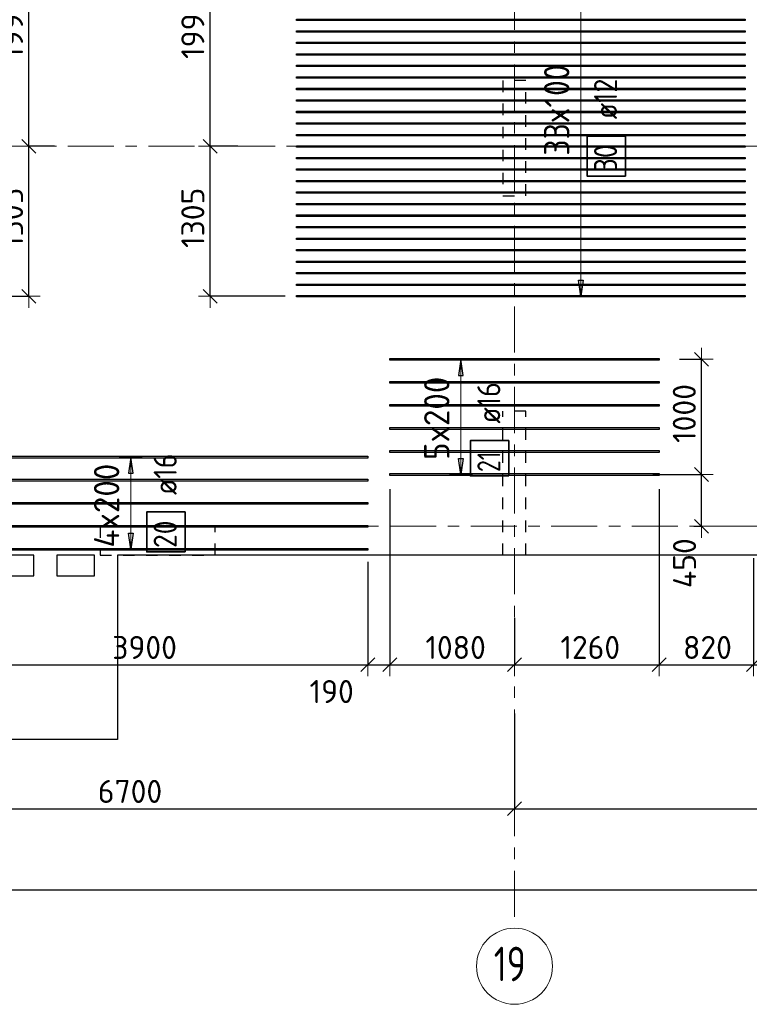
# Model space of a CAD drawing. Header units: metres. Extents: x -38 to 97, y -15 to 21.
# Tile 38 of 256: x 44 to 50, y -4 to 4. Entities that reach past the tile are written whole.
import ezdxf

# ---------------------------------------------------------------- set-up
doc = ezdxf.new("R2010")
doc.units = ezdxf.units.M
doc.header["$PDMODE"] = 65
for name, pattern in [('______11', [0.5, 0.4, -0.05, 0, -0.05]), ('______2', [0.0405, 0.03, -0.0105]), ('______5', [1.1, 0.8, -0.1, 0.1, -0.1])]:
    doc.linetypes.add(name, pattern=pattern)
for name, color, linetype, lineweight in [('XR$2$Осевая линия (1)', 7, '______5', 13), ('XR$2$Размерная линия (1)', 7, 'Continuous', 13), ('XR$6$Перекрытие (1)', 7, 'Continuous', 35), ('XR$6$Размерная линия (1)', 7, 'Continuous', 13)]:
    doc.layers.add(name, color=color, linetype=linetype, lineweight=lineweight)
doc.layers.add('XR$6$Арм.стержн.Доп. Арм верхн.зоны Х', color=7, linetype='Continuous', lineweight=35, true_color=0x8c8cff)
doc.layers.add('XR$7$Стена_ бетон несущ.', color=7, linetype='Continuous', lineweight=70, true_color=0xb4b496)
doc.styles.add('ISOCPEUR', font='txt')
doc.dimstyles.new('DIMSTYLE_3', dxfattribs={"dimtxt": 0.2, "dimasz": 0.2, "dimexe": 0, "dimexo": 0, "dimgap": 0.1, "dimtad": 2, "dimdec": 0, "dimlfac": 1000, "dimrnd": 5, "dimzin": 12, "dimdsep": 46, "dimtxsty": 'ISOCPEUR', "dimblk1": 'ALL_ML_STRICH', "dimblk2": 'ALL_ML_STRICH', "dimsah": 1, "dimcen": 0, "dimclrd": 7, "dimclre": 256, "dimclrt": 7, "dimadec": 0, "dimazin": 0, "dimtfac": 1, "dimtdec": 0, "dimtix": 1, "dimtmove": 2, "dimatfit": 3, "dimfxl": 0, "dimtzin": 0, "dimlwd": 0, "dimlwe": -3, "dimarcsym": 0})
doc.dimstyles.new('DIMSTYLE_36', dxfattribs={"dimtxt": 0.2, "dimasz": 0.2, "dimexe": 0, "dimexo": 0, "dimgap": 0.1, "dimtad": 2, "dimdec": 0, "dimlfac": 1000, "dimrnd": 5, "dimzin": 12, "dimdsep": 46, "dimtxsty": 'ISOCPEUR', "dimblk1": 'ALL_ML_STRICH', "dimblk2": 'ALL_ML_STRICH', "dimsah": 1, "dimcen": 0, "dimclrd": 7, "dimclre": 256, "dimclrt": 7, "dimadec": 0, "dimazin": 0, "dimtfac": 1, "dimtdec": 0, "dimtix": 1, "dimtmove": 2, "dimatfit": 3, "dimfxl": 0, "dimtvp": 1.2, "dimtzin": 0, "dimlwd": 0, "dimlwe": -3, "dimarcsym": 0})
doc.dimstyles.new('DIMSTYLE_37', dxfattribs={"dimtxt": 0.2, "dimasz": 0.2, "dimexe": 0, "dimexo": 0, "dimgap": 0.1, "dimtad": 0, "dimdec": 0, "dimlfac": 1000, "dimrnd": 5, "dimzin": 12, "dimdsep": 46, "dimtxsty": 'ISOCPEUR', "dimblk1": 'ALL_ML_STRICH', "dimblk2": 'ALL_ML_STRICH', "dimsah": 1, "dimcen": 0, "dimclrd": 7, "dimclre": 256, "dimclrt": 7, "dimadec": 0, "dimazin": 0, "dimtfac": 1, "dimtdec": 0, "dimtix": 1, "dimtmove": 2, "dimatfit": 3, "dimfxl": 0, "dimtvp": 1.2, "dimtzin": 0, "dimlwd": 0, "dimlwe": -3, "dimarcsym": 0})

# ---------------------------------------------------------------- blocks, each defined once
blk = doc.blocks.new('ALL_ML_STRICH')
at = {"color": 0, "linetype": 'ByBlock', "lineweight": -2}
for p, q in [((0, -0.5), (0, 0.5)), ((-1, 0), (0.5, 0)), ((-0.3, -0.3), (0.3, 0.3))]:
    blk.add_line(p, q, dxfattribs=at)
blk = doc.blocks.new('*D12')
at = {"layer": 'DEFPOINTS', "color": 7, "linetype": 'Continuous', "lineweight": 13, "transparency": 33554687}
for p in [(0.5, -3.1033), (0.5, -3.1563), (61.6, -3.1401)]:
    blk.add_point(p, dxfattribs=at)
at = {"layer": 'XR$2$Размерная линия (1)', "color": 9, "linetype": 'Continuous', "lineweight": -2, "true_color": 0xc7c7c7, "transparency": 33554687}
for p, q in [((0.5, -3.1233), (0.5, -3.1563)), ((61.6, -3.1563), (61.6, -3.1563))]:
    blk.add_line(p, q, dxfattribs=at)
at = {"layer": 'XR$2$Размерная линия (1)', "color": 7, "linetype": 'Continuous', "lineweight": -2, "transparency": 33554687}
blk.add_line((0.5, -3.1563), (61.6, -3.1563), dxfattribs=at)
at = {"layer": 'XR$2$Размерная линия (1)', "color": 7, "linetype": 'Continuous', "lineweight": 13, "transparency": 33554687, "xscale": 0.2, "yscale": 0.2, "zscale": 0.2, "rotation": 180}
blk.add_blockref('ALL_ML_STRICH', (0.5, -3.1563), dxfattribs=at)
at = {"layer": 'XR$2$Размерная линия (1)', "color": 7, "linetype": 'Continuous', "lineweight": 13, "transparency": 33554687, "xscale": 0.2, "yscale": 0.2, "zscale": 0.2}
blk.add_blockref('ALL_ML_STRICH', (61.6, -3.1563), dxfattribs=at)
at = {"layer": 'XR$2$Размерная линия (1)', "color": 7, "linetype": 'Continuous', "lineweight": 13, "transparency": 33554687, "insert": (31.1, -3.0063), "char_height": 0.2, "width": 1, "attachment_point": 5, "style": 'ISOCPEUR'}
blk.add_mtext('\\A1;{61100}', dxfattribs=at)
blk = doc.blocks.new('*D23')
at = {"layer": 'DEFPOINTS', "color": 7, "linetype": 'Continuous', "lineweight": 13, "transparency": 33554687}
for p in [(41.45, -1.5748), (48.15, -1.6059), (41.45, -2.452)]:
    blk.add_point(p, dxfattribs=at)
at = {"layer": 'XR$2$Размерная линия (1)', "color": 9, "linetype": 'Continuous', "lineweight": -2, "true_color": 0xc7c7c7, "transparency": 33554687}
for p, q in [((41.45, -1.5948), (41.45, -2.452)), ((48.15, -1.6259), (48.15, -2.452))]:
    blk.add_line(p, q, dxfattribs=at)
at = {"layer": 'XR$2$Размерная линия (1)', "color": 7, "linetype": 'Continuous', "lineweight": -2, "transparency": 33554687}
blk.add_line((41.45, -2.452), (48.15, -2.452), dxfattribs=at)
at = {"layer": 'XR$2$Размерная линия (1)', "color": 7, "linetype": 'Continuous', "lineweight": 13, "transparency": 33554687, "xscale": 0.2, "yscale": 0.2, "zscale": 0.2, "rotation": 180}
blk.add_blockref('ALL_ML_STRICH', (41.45, -2.452), dxfattribs=at)
at = {"layer": 'XR$2$Размерная линия (1)', "color": 7, "linetype": 'Continuous', "lineweight": 13, "transparency": 33554687, "xscale": 0.2, "yscale": 0.2, "zscale": 0.2}
blk.add_blockref('ALL_ML_STRICH', (48.15, -2.452), dxfattribs=at)
at = {"layer": 'XR$2$Размерная линия (1)', "color": 7, "linetype": 'Continuous', "lineweight": 13, "transparency": 33554687, "insert": (44.81, -2.302), "char_height": 0.2, "width": 0.8, "attachment_point": 5, "style": 'ISOCPEUR'}
blk.add_mtext('\\A1;{6700}', dxfattribs=at)
blk = doc.blocks.new('*D24')
at = {"layer": 'DEFPOINTS', "color": 7, "linetype": 'Continuous', "lineweight": 13, "transparency": 33554687}
for p in [(54.95, -1.4027), (48.15, -1.6059), (48.15, -2.452)]:
    blk.add_point(p, dxfattribs=at)
at = {"layer": 'XR$2$Размерная линия (1)', "color": 9, "linetype": 'Continuous', "lineweight": -2, "true_color": 0xc7c7c7, "transparency": 33554687}
for p, q in [((54.95, -1.4227), (54.95, -2.452)), ((48.15, -1.6259), (48.15, -2.452))]:
    blk.add_line(p, q, dxfattribs=at)
at = {"layer": 'XR$2$Размерная линия (1)', "color": 7, "linetype": 'Continuous', "lineweight": -2, "transparency": 33554687}
blk.add_line((48.15, -2.452), (54.95, -2.452), dxfattribs=at)
at = {"layer": 'XR$2$Размерная линия (1)', "color": 7, "linetype": 'Continuous', "lineweight": 13, "transparency": 33554687, "xscale": 0.2, "yscale": 0.2, "zscale": 0.2, "rotation": 180}
blk.add_blockref('ALL_ML_STRICH', (48.15, -2.452), dxfattribs=at)
at = {"layer": 'XR$2$Размерная линия (1)', "color": 7, "linetype": 'Continuous', "lineweight": 13, "transparency": 33554687, "xscale": 0.2, "yscale": 0.2, "zscale": 0.2}
blk.add_blockref('ALL_ML_STRICH', (54.95, -2.452), dxfattribs=at)
at = {"layer": 'XR$2$Размерная линия (1)', "color": 7, "linetype": 'Continuous', "lineweight": 13, "transparency": 33554687, "insert": (51.56, -2.302), "char_height": 0.2, "width": 0.8, "attachment_point": 5, "style": 'ISOCPEUR'}
blk.add_mtext('\\A1;{6800}', dxfattribs=at)
blk = doc.blocks.new('*D1143')
at = {"layer": 'DEFPOINTS', "color": 7, "linetype": 'Continuous', "lineweight": 13, "transparency": 33554687}
for p in [(49.3328, 0.4499), (49.6872, 0), (49.7756, 0)]:
    blk.add_point(p, dxfattribs=at)
at = {"layer": 'XR$6$Размерная линия (1)', "color": 9, "linetype": 'Continuous', "lineweight": -2, "true_color": 0xc7c7c7, "transparency": 33554687}
for p, q in [((49.3528, 0.4499), (49.7756, 0.4499)), ((49.7072, 0), (49.7756, 0))]:
    blk.add_line(p, q, dxfattribs=at)
at = {"layer": 'XR$6$Размерная линия (1)', "color": 7, "linetype": 'Continuous', "lineweight": -2, "transparency": 33554687}
blk.add_line((49.7756, 0), (49.7756, 0.4499), dxfattribs=at)
at = {"layer": 'XR$6$Размерная линия (1)', "color": 7, "linetype": 'Continuous', "lineweight": 13, "transparency": 33554687, "xscale": 0.2, "yscale": 0.2, "zscale": 0.2}
for p, rotation in [((49.7756, 0.4499), 90), ((49.7756, 0), 270)]:
    blk.add_blockref('ALL_ML_STRICH', p, dxfattribs=dict(at, rotation=rotation))
at = {"layer": 'XR$6$Размерная линия (1)', "color": 7, "linetype": 'Continuous', "lineweight": 13, "transparency": 33554687, "insert": (49.6278, -0.3199), "char_height": 0.2, "width": 0.6, "attachment_point": 5, "rotation": 90, "style": 'ISOCPEUR'}
blk.add_mtext('\\A1;{450}', dxfattribs=at)
blk = doc.blocks.new('*D1144')
at = {"layer": 'DEFPOINTS', "color": 7, "linetype": 'Continuous', "lineweight": 13, "transparency": 33554687}
for p in [(49.5654, 1.4499), (49.3328, 0.4499), (49.7756, 0.4499)]:
    blk.add_point(p, dxfattribs=at)
at = {"layer": 'XR$6$Размерная линия (1)', "color": 9, "linetype": 'Continuous', "lineweight": -2, "true_color": 0xc7c7c7, "transparency": 33554687}
for p, q in [((49.5854, 1.4499), (49.7756, 1.4499)), ((49.3528, 0.4499), (49.7756, 0.4499))]:
    blk.add_line(p, q, dxfattribs=at)
at = {"layer": 'XR$6$Размерная линия (1)', "color": 7, "linetype": 'Continuous', "lineweight": -2, "transparency": 33554687}
blk.add_line((49.7756, 0.4499), (49.7756, 1.4499), dxfattribs=at)
at = {"layer": 'XR$6$Размерная линия (1)', "color": 7, "linetype": 'Continuous', "lineweight": 13, "transparency": 33554687, "xscale": 0.2, "yscale": 0.2, "zscale": 0.2}
for p, rotation in [((49.7756, 1.4499), 90), ((49.7756, 0.4499), 270)]:
    blk.add_blockref('ALL_ML_STRICH', p, dxfattribs=dict(at, rotation=rotation))
at = {"layer": 'XR$6$Размерная линия (1)', "color": 7, "linetype": 'Continuous', "lineweight": 13, "transparency": 33554687, "insert": (49.6256, 0.9799), "char_height": 0.2, "width": 0.8, "attachment_point": 5, "rotation": 90, "style": 'ISOCPEUR'}
blk.add_mtext('\\A1;{1000}', dxfattribs=at)
blk = doc.blocks.new('*D1277')
at = {"layer": 'DEFPOINTS', "color": 7, "linetype": 'Continuous', "lineweight": 13, "transparency": 33554687}
for p in [(42.9763, -0.2088), (46.8763, -0.2088), (42.9763, -1.2018)]:
    blk.add_point(p, dxfattribs=at)
at = {"layer": 'XR$6$Размерная линия (1)', "color": 9, "linetype": 'Continuous', "lineweight": -2, "true_color": 0xc7c7c7, "transparency": 33554687}
for p, q in [((42.9763, -0.3088), (42.9763, -1.2018)), ((46.8763, -0.3088), (46.8763, -1.2018))]:
    blk.add_line(p, q, dxfattribs=at)
at = {"layer": 'XR$6$Размерная линия (1)', "color": 7, "linetype": 'Continuous', "lineweight": -2, "transparency": 33554687}
blk.add_line((42.9763, -1.2018), (46.8763, -1.2018), dxfattribs=at)
at = {"layer": 'XR$6$Размерная линия (1)', "color": 7, "linetype": 'Continuous', "lineweight": 13, "transparency": 33554687, "xscale": 0.2, "yscale": 0.2, "zscale": 0.2, "rotation": 180}
blk.add_blockref('ALL_ML_STRICH', (42.9763, -1.2018), dxfattribs=at)
at = {"layer": 'XR$6$Размерная линия (1)', "color": 7, "linetype": 'Continuous', "lineweight": 13, "transparency": 33554687, "xscale": 0.2, "yscale": 0.2, "zscale": 0.2}
blk.add_blockref('ALL_ML_STRICH', (46.8763, -1.2018), dxfattribs=at)
at = {"layer": 'XR$6$Размерная линия (1)', "color": 7, "linetype": 'Continuous', "lineweight": 13, "transparency": 33554687, "insert": (44.9363, -1.0518), "char_height": 0.2, "width": 0.8, "attachment_point": 5, "style": 'ISOCPEUR'}
blk.add_mtext('\\A1;{3900}', dxfattribs=at)
blk = doc.blocks.new('*D1278')
at = {"layer": 'DEFPOINTS', "color": 7, "linetype": 'Continuous', "lineweight": 13, "transparency": 33554687}
for p in [(47.0676, 0.4229), (46.8763, -0.2088), (46.8763, -1.2018)]:
    blk.add_point(p, dxfattribs=at)
at = {"layer": 'XR$6$Размерная линия (1)', "color": 9, "linetype": 'Continuous', "lineweight": -2, "true_color": 0xc7c7c7, "transparency": 33554687}
for p, q in [((47.0676, 0.3229), (47.0676, -1.2018)), ((46.8763, -0.3088), (46.8763, -1.2018))]:
    blk.add_line(p, q, dxfattribs=at)
at = {"layer": 'XR$6$Размерная линия (1)', "color": 7, "linetype": 'Continuous', "lineweight": -2, "transparency": 33554687}
blk.add_line((46.8763, -1.2018), (47.0676, -1.2018), dxfattribs=at)
at = {"layer": 'XR$6$Размерная линия (1)', "color": 7, "linetype": 'Continuous', "lineweight": 13, "transparency": 33554687, "xscale": 0.2, "yscale": 0.2, "zscale": 0.2, "rotation": 180}
blk.add_blockref('ALL_ML_STRICH', (46.8763, -1.2018), dxfattribs=at)
at = {"layer": 'XR$6$Размерная линия (1)', "color": 7, "linetype": 'Continuous', "lineweight": 13, "transparency": 33554687, "xscale": 0.2, "yscale": 0.2, "zscale": 0.2}
blk.add_blockref('ALL_ML_STRICH', (47.0676, -1.2018), dxfattribs=at)
at = {"layer": 'XR$6$Размерная линия (1)', "color": 7, "linetype": 'Continuous', "lineweight": 13, "transparency": 33554687, "insert": (46.5619, -1.4348), "char_height": 0.2, "width": 0.6, "attachment_point": 5, "style": 'ISOCPEUR'}
blk.add_mtext('\\A1;{190}', dxfattribs=at)
blk = doc.blocks.new('*D1279')
at = {"layer": 'DEFPOINTS', "color": 7, "linetype": 'Continuous', "lineweight": 13, "transparency": 33554687}
for p in [(47.0676, 0.4229), (48.15, -0.6944), (47.0676, -1.2018)]:
    blk.add_point(p, dxfattribs=at)
at = {"layer": 'XR$6$Размерная линия (1)', "color": 9, "linetype": 'Continuous', "lineweight": -2, "true_color": 0xc7c7c7, "transparency": 33554687}
for p, q in [((47.0676, 0.3229), (47.0676, -1.2018)), ((48.15, -0.7944), (48.15, -1.2018))]:
    blk.add_line(p, q, dxfattribs=at)
at = {"layer": 'XR$6$Размерная линия (1)', "color": 7, "linetype": 'Continuous', "lineweight": -2, "transparency": 33554687}
blk.add_line((47.0676, -1.2018), (48.15, -1.2018), dxfattribs=at)
at = {"layer": 'XR$6$Размерная линия (1)', "color": 7, "linetype": 'Continuous', "lineweight": 13, "transparency": 33554687, "xscale": 0.2, "yscale": 0.2, "zscale": 0.2, "rotation": 180}
blk.add_blockref('ALL_ML_STRICH', (47.0676, -1.2018), dxfattribs=at)
at = {"layer": 'XR$6$Размерная линия (1)', "color": 7, "linetype": 'Continuous', "lineweight": 13, "transparency": 33554687, "xscale": 0.2, "yscale": 0.2, "zscale": 0.2}
blk.add_blockref('ALL_ML_STRICH', (48.15, -1.2018), dxfattribs=at)
at = {"layer": 'XR$6$Размерная линия (1)', "color": 7, "linetype": 'Continuous', "lineweight": 13, "transparency": 33554687, "insert": (47.6388, -1.0518), "char_height": 0.2, "width": 0.8, "attachment_point": 5, "style": 'ISOCPEUR'}
blk.add_mtext('\\A1;{1080}', dxfattribs=at)
blk = doc.blocks.new('*D1280')
at = {"layer": 'DEFPOINTS', "color": 7, "linetype": 'Continuous', "lineweight": 13, "transparency": 33554687}
for p in [(49.4076, 0.4229), (48.15, -0.6944), (48.15, -1.2018)]:
    blk.add_point(p, dxfattribs=at)
at = {"layer": 'XR$6$Размерная линия (1)', "color": 9, "linetype": 'Continuous', "lineweight": -2, "true_color": 0xc7c7c7, "transparency": 33554687}
for p, q in [((49.4076, 0.3229), (49.4076, -1.2018)), ((48.15, -0.7944), (48.15, -1.2018))]:
    blk.add_line(p, q, dxfattribs=at)
at = {"layer": 'XR$6$Размерная линия (1)', "color": 7, "linetype": 'Continuous', "lineweight": -2, "transparency": 33554687}
blk.add_line((48.15, -1.2018), (49.4076, -1.2018), dxfattribs=at)
at = {"layer": 'XR$6$Размерная линия (1)', "color": 7, "linetype": 'Continuous', "lineweight": 13, "transparency": 33554687, "xscale": 0.2, "yscale": 0.2, "zscale": 0.2, "rotation": 180}
blk.add_blockref('ALL_ML_STRICH', (48.15, -1.2018), dxfattribs=at)
at = {"layer": 'XR$6$Размерная линия (1)', "color": 7, "linetype": 'Continuous', "lineweight": 13, "transparency": 33554687, "xscale": 0.2, "yscale": 0.2, "zscale": 0.2}
blk.add_blockref('ALL_ML_STRICH', (49.4076, -1.2018), dxfattribs=at)
at = {"layer": 'XR$6$Размерная линия (1)', "color": 7, "linetype": 'Continuous', "lineweight": 13, "transparency": 33554687, "insert": (48.8088, -1.0518), "char_height": 0.2, "width": 0.8, "attachment_point": 5, "style": 'ISOCPEUR'}
blk.add_mtext('\\A1;{1260}', dxfattribs=at)
blk = doc.blocks.new('*D1281')
at = {"layer": 'DEFPOINTS', "color": 7, "linetype": 'Continuous', "lineweight": 13, "transparency": 33554687}
for p in [(49.4076, 0.4229), (50.2263, -0.1776), (49.4076, -1.2018)]:
    blk.add_point(p, dxfattribs=at)
at = {"layer": 'XR$6$Размерная линия (1)', "color": 9, "linetype": 'Continuous', "lineweight": -2, "true_color": 0xc7c7c7, "transparency": 33554687}
for p, q in [((49.4076, 0.3229), (49.4076, -1.2018)), ((50.2263, -0.2776), (50.2263, -1.2018))]:
    blk.add_line(p, q, dxfattribs=at)
at = {"layer": 'XR$6$Размерная линия (1)', "color": 7, "linetype": 'Continuous', "lineweight": -2, "transparency": 33554687}
blk.add_line((49.4076, -1.2018), (50.2263, -1.2018), dxfattribs=at)
at = {"layer": 'XR$6$Размерная линия (1)', "color": 7, "linetype": 'Continuous', "lineweight": 13, "transparency": 33554687, "xscale": 0.2, "yscale": 0.2, "zscale": 0.2, "rotation": 180}
blk.add_blockref('ALL_ML_STRICH', (49.4076, -1.2018), dxfattribs=at)
at = {"layer": 'XR$6$Размерная линия (1)', "color": 7, "linetype": 'Continuous', "lineweight": 13, "transparency": 33554687, "xscale": 0.2, "yscale": 0.2, "zscale": 0.2}
blk.add_blockref('ALL_ML_STRICH', (50.2263, -1.2018), dxfattribs=at)
at = {"layer": 'XR$6$Размерная линия (1)', "color": 7, "linetype": 'Continuous', "lineweight": 13, "transparency": 33554687, "insert": (49.8269, -1.0518), "char_height": 0.2, "width": 0.6, "attachment_point": 5, "style": 'ISOCPEUR'}
blk.add_mtext('\\A1;{820}', dxfattribs=at)
blk = doc.blocks.new('*D1282')
at = {"layer": 'DEFPOINTS', "color": 7, "linetype": 'Continuous', "lineweight": 13, "transparency": 33554687}
for p in [(50.2263, -0.1776), (53.1763, -0.1776), (50.2263, -1.2018)]:
    blk.add_point(p, dxfattribs=at)
at = {"layer": 'XR$6$Размерная линия (1)', "color": 9, "linetype": 'Continuous', "lineweight": -2, "true_color": 0xc7c7c7, "transparency": 33554687}
for p, q in [((50.2263, -0.2776), (50.2263, -1.2018)), ((53.1763, -0.2776), (53.1763, -1.2018))]:
    blk.add_line(p, q, dxfattribs=at)
at = {"layer": 'XR$6$Размерная линия (1)', "color": 7, "linetype": 'Continuous', "lineweight": -2, "transparency": 33554687}
blk.add_line((50.2263, -1.2018), (53.1763, -1.2018), dxfattribs=at)
at = {"layer": 'XR$6$Размерная линия (1)', "color": 7, "linetype": 'Continuous', "lineweight": 13, "transparency": 33554687, "xscale": 0.2, "yscale": 0.2, "zscale": 0.2, "rotation": 180}
blk.add_blockref('ALL_ML_STRICH', (50.2263, -1.2018), dxfattribs=at)
at = {"layer": 'XR$6$Размерная линия (1)', "color": 7, "linetype": 'Continuous', "lineweight": 13, "transparency": 33554687, "xscale": 0.2, "yscale": 0.2, "zscale": 0.2}
blk.add_blockref('ALL_ML_STRICH', (53.1763, -1.2018), dxfattribs=at)
at = {"layer": 'XR$6$Размерная линия (1)', "color": 7, "linetype": 'Continuous', "lineweight": 13, "transparency": 33554687, "insert": (51.7113, -1.0518), "char_height": 0.2, "width": 0.8, "attachment_point": 5, "style": 'ISOCPEUR'}
blk.add_mtext('\\A1;{2950}', dxfattribs=at)
blk = doc.blocks.new('*D1307')
at = {"layer": 'DEFPOINTS', "color": 7, "linetype": 'Continuous', "lineweight": 13, "transparency": 33554687}
for p in [(44.175, 3.3), (43.4046, 1.9972), (43.9306, 1.9972)]:
    blk.add_point(p, dxfattribs=at)
at = {"layer": 'XR$6$Размерная линия (1)', "color": 9, "linetype": 'Continuous', "lineweight": -2, "true_color": 0xc7c7c7, "transparency": 33554687}
for p, q in [((44.155, 3.3), (43.9306, 3.3)), ((43.4246, 1.9972), (43.9306, 1.9972))]:
    blk.add_line(p, q, dxfattribs=at)
at = {"layer": 'XR$6$Размерная линия (1)', "color": 7, "linetype": 'Continuous', "lineweight": -2, "transparency": 33554687}
blk.add_line((43.9306, 1.9972), (43.9306, 3.3), dxfattribs=at)
at = {"layer": 'XR$6$Размерная линия (1)', "color": 7, "linetype": 'Continuous', "lineweight": 13, "transparency": 33554687, "xscale": 0.2, "yscale": 0.2, "zscale": 0.2}
for p, rotation in [((43.9306, 3.3), 90), ((43.9306, 1.9972), 270)]:
    blk.add_blockref('ALL_ML_STRICH', p, dxfattribs=dict(at, rotation=rotation))
at = {"layer": 'XR$6$Размерная линия (1)', "color": 7, "linetype": 'Continuous', "lineweight": 13, "transparency": 33554687, "insert": (43.7806, 2.6786), "char_height": 0.2, "width": 0.8, "attachment_point": 5, "rotation": 90, "style": 'ISOCPEUR'}
blk.add_mtext('\\A1;{1305}', dxfattribs=at)
blk = doc.blocks.new('*D1308')
at = {"layer": 'DEFPOINTS', "color": 7, "linetype": 'Continuous', "lineweight": 13, "transparency": 33554687}
for p in [(43.432, 5.2972), (43.9306, 3.3), (44.175, 3.3)]:
    blk.add_point(p, dxfattribs=at)
at = {"layer": 'XR$6$Размерная линия (1)', "color": 9, "linetype": 'Continuous', "lineweight": -2, "true_color": 0xc7c7c7, "transparency": 33554687}
for p, q in [((43.452, 5.2972), (43.9306, 5.2972)), ((44.155, 3.3), (43.9306, 3.3))]:
    blk.add_line(p, q, dxfattribs=at)
at = {"layer": 'XR$6$Размерная линия (1)', "color": 7, "linetype": 'Continuous', "lineweight": -2, "transparency": 33554687}
blk.add_line((43.9306, 3.3), (43.9306, 5.2972), dxfattribs=at)
at = {"layer": 'XR$6$Размерная линия (1)', "color": 7, "linetype": 'Continuous', "lineweight": 13, "transparency": 33554687, "xscale": 0.2, "yscale": 0.2, "zscale": 0.2}
for p, rotation in [((43.9306, 5.2972), 90), ((43.9306, 3.3), 270)]:
    blk.add_blockref('ALL_ML_STRICH', p, dxfattribs=dict(at, rotation=rotation))
at = {"layer": 'XR$6$Размерная линия (1)', "color": 7, "linetype": 'Continuous', "lineweight": 13, "transparency": 33554687, "insert": (43.7806, 4.3286), "char_height": 0.2, "width": 0.8, "attachment_point": 5, "rotation": 90, "style": 'ISOCPEUR'}
blk.add_mtext('\\A1;{1995}', dxfattribs=at)
blk = doc.blocks.new('*D1331')
at = {"layer": 'DEFPOINTS', "color": 7, "linetype": 'Continuous', "lineweight": 13, "transparency": 33554687}
for p in [(45.7661, 3.3), (45.5056, 1.9972), (46.1783, 1.9972)]:
    blk.add_point(p, dxfattribs=at)
at = {"layer": 'XR$6$Размерная линия (1)', "color": 9, "linetype": 'Continuous', "lineweight": -2, "true_color": 0xc7c7c7, "transparency": 33554687}
for p, q in [((45.7461, 3.3), (45.5056, 3.3)), ((46.1583, 1.9972), (45.5056, 1.9972))]:
    blk.add_line(p, q, dxfattribs=at)
at = {"layer": 'XR$6$Размерная линия (1)', "color": 7, "linetype": 'Continuous', "lineweight": -2, "transparency": 33554687}
blk.add_line((45.5056, 1.9972), (45.5056, 3.3), dxfattribs=at)
at = {"layer": 'XR$6$Размерная линия (1)', "color": 7, "linetype": 'Continuous', "lineweight": 13, "transparency": 33554687, "xscale": 0.2, "yscale": 0.2, "zscale": 0.2}
for p, rotation in [((45.5056, 3.3), 90), ((45.5056, 1.9972), 270)]:
    blk.add_blockref('ALL_ML_STRICH', p, dxfattribs=dict(at, rotation=rotation))
at = {"layer": 'XR$6$Размерная линия (1)', "color": 7, "linetype": 'Continuous', "lineweight": 13, "transparency": 33554687, "insert": (45.3556, 2.6786), "char_height": 0.2, "width": 0.8, "attachment_point": 5, "rotation": 90, "style": 'ISOCPEUR'}
blk.add_mtext('\\A1;{1305}', dxfattribs=at)
blk = doc.blocks.new('*D1332')
at = {"layer": 'DEFPOINTS', "color": 7, "linetype": 'Continuous', "lineweight": 13, "transparency": 33554687}
for p in [(46.2834, 5.2972), (45.5056, 3.3), (45.7661, 3.3)]:
    blk.add_point(p, dxfattribs=at)
at = {"layer": 'XR$6$Размерная линия (1)', "color": 9, "linetype": 'Continuous', "lineweight": -2, "true_color": 0xc7c7c7, "transparency": 33554687}
for p, q in [((46.2634, 5.2972), (45.5056, 5.2972)), ((45.7461, 3.3), (45.5056, 3.3))]:
    blk.add_line(p, q, dxfattribs=at)
at = {"layer": 'XR$6$Размерная линия (1)', "color": 7, "linetype": 'Continuous', "lineweight": -2, "transparency": 33554687}
blk.add_line((45.5056, 3.3), (45.5056, 5.2972), dxfattribs=at)
at = {"layer": 'XR$6$Размерная линия (1)', "color": 7, "linetype": 'Continuous', "lineweight": 13, "transparency": 33554687, "xscale": 0.2, "yscale": 0.2, "zscale": 0.2}
for p, rotation in [((45.5056, 5.2972), 90), ((45.5056, 3.3), 270)]:
    blk.add_blockref('ALL_ML_STRICH', p, dxfattribs=dict(at, rotation=rotation))
at = {"layer": 'XR$6$Размерная линия (1)', "color": 7, "linetype": 'Continuous', "lineweight": 13, "transparency": 33554687, "insert": (45.3556, 4.3286), "char_height": 0.2, "width": 0.8, "attachment_point": 5, "rotation": 90, "style": 'ISOCPEUR'}
blk.add_mtext('\\A1;{1995}', dxfattribs=at)

msp = doc.modelspace()

# ---------------------------------------------------------------- linework, layer by layer
at = {"layer": 'XR$2$Осевая линия (1)', "color": 253, "linetype": '______11', "lineweight": 13, "true_color": 0xa0a0a0, "transparency": 33554687}
for p, q in [((48.15, -3.39), (48.15, 8.13)), ((-2.63, 3.3), (62.6, 3.3)), ((-2.63, 0), (62.6, 0))]:
    msp.add_line(p, q, dxfattribs=at)
at = {"layer": 'XR$2$Осевая линия (1)', "color": 7, "linetype": 'Continuous', "lineweight": 13, "transparency": 33554687}
msp.add_circle((48.1504, -3.8199), 0.3304, dxfattribs=at)
at = {"layer": 'XR$6$Арм.стержн.Доп. Арм верхн.зоны Х', "color": 7, "linetype": 'Continuous', "lineweight": 13, "transparency": 33554687}
for p, q in [((48.7272, 1.9972), (48.7272, 5.2972)), ((48.7272, 1.9972), (48.7272, 1.9972)), ((47.6851, 1.4499), (47.6851, 1.4499)), ((47.6851, 0.4499), (47.6851, 1.4499)), ((44.8166, 0.6002), (44.8166, 0.6002)), ((44.8166, -0.1998), (44.8166, 0.6002)), ((47.6851, 0.4499), (47.6851, 0.4499)), ((44.8166, -0.1998), (44.8166, -0.1998))]:
    msp.add_line(p, q, dxfattribs=at)
at = {"layer": 'XR$6$Арм.стержн.Доп. Арм верхн.зоны Х', "color": 7, "linetype": 'Continuous', "lineweight": 25, "transparency": 33554687}
for p, q in [((48.7272, 1.9972), (48.7072, 2.1372)), ((48.7072, 2.1372), (48.7472, 2.1372)), ((48.7472, 2.1372), (48.7272, 1.9972)), ((47.6851, 1.4499), (47.6651, 1.3099)), ((47.7051, 1.3099), (47.6851, 1.4499)), ((47.6651, 1.3099), (47.7051, 1.3099)), ((44.8166, 0.6002), (44.7966, 0.4602)), ((44.8366, 0.4602), (44.8166, 0.6002)), ((47.6851, 0.4499), (47.6651, 0.5899)), ((47.6651, 0.5899), (47.7051, 0.5899)), ((47.7051, 0.5899), (47.6851, 0.4499)), ((44.7966, 0.4602), (44.8366, 0.4602)), ((44.8166, -0.1998), (44.7966, -0.0598)), ((44.7966, -0.0598), (44.8366, -0.0598)), ((44.8366, -0.0598), (44.8166, -0.1998))]:
    msp.add_line(p, q, dxfattribs=at)
at = {"layer": 'XR$6$Арм.стержн.Доп. Арм верхн.зоны Х', "color": 253, "linetype": 'Continuous', "lineweight": -3, "true_color": 0xa0a0a0, "transparency": 33554687}
for p, q in [((48.7272, 1.9972), (48.6272, 1.9972)), ((48.7272, 1.9972), (48.8272, 1.9972)), ((47.6851, 1.4499), (47.5851, 1.4499)), ((47.6851, 1.4499), (47.7851, 1.4499)), ((44.8166, 0.6002), (44.7166, 0.6002)), ((44.8166, 0.6002), (44.9166, 0.6002)), ((47.6851, 0.4499), (47.5851, 0.4499)), ((47.6851, 0.4499), (47.7851, 0.4499)), ((44.8166, -0.1998), (44.7166, -0.1998)), ((44.8166, -0.1998), (44.9166, -0.1998))]:
    msp.add_line(p, q, dxfattribs=at)
at = {"layer": 'XR$6$Арм.стержн.Доп. Арм верхн.зоны Х', "color": 34, "linetype": 'Continuous', "lineweight": 25, "transparency": 33554687}
for points in [[(50.155, 4.3912), (46.255, 4.3912), (46.255, 4.4032), (50.155, 4.4032), (50.155, 4.3912)], [(50.155, 4.2912), (46.255, 4.2912), (46.255, 4.3032), (50.155, 4.3032), (50.155, 4.2912)], [(50.155, 4.1912), (46.255, 4.1912), (46.255, 4.2032), (50.155, 4.2032), (50.155, 4.1912)], [(50.155, 4.0912), (46.255, 4.0912), (46.255, 4.1032), (50.155, 4.1032), (50.155, 4.0912)], [(50.155, 3.9912), (46.255, 3.9912), (46.255, 4.0032), (50.155, 4.0032), (50.155, 3.9912)], [(50.155, 3.8912), (46.255, 3.8912), (46.255, 3.9032), (50.155, 3.9032), (50.155, 3.8912)], [(50.155, 3.7912), (46.255, 3.7912), (46.255, 3.8032), (50.155, 3.8032), (50.155, 3.7912)], [(50.155, 3.6912), (46.255, 3.6912), (46.255, 3.7032), (50.155, 3.7032), (50.155, 3.6912)], [(50.155, 3.5912), (46.255, 3.5912), (46.255, 3.6032), (50.155, 3.6032), (50.155, 3.5912)], [(50.155, 3.4912), (46.255, 3.4912), (46.255, 3.5032), (50.155, 3.5032), (50.155, 3.4912)], [(50.155, 3.3912), (46.255, 3.3912), (46.255, 3.4032), (50.155, 3.4032), (50.155, 3.3912)], [(50.155, 3.2912), (46.255, 3.2912), (46.255, 3.3032), (50.155, 3.3032), (50.155, 3.2912)], [(50.155, 3.1912), (46.255, 3.1912), (46.255, 3.2032), (50.155, 3.2032), (50.155, 3.1912)], [(50.155, 3.0912), (46.255, 3.0912), (46.255, 3.1032), (50.155, 3.1032), (50.155, 3.0912)], [(50.155, 2.9912), (46.255, 2.9912), (46.255, 3.0032), (50.155, 3.0032), (50.155, 2.9912)], [(50.155, 2.8912), (46.255, 2.8912), (46.255, 2.9032), (50.155, 2.9032), (50.155, 2.8912)], [(50.155, 2.7912), (46.255, 2.7912), (46.255, 2.8032), (50.155, 2.8032), (50.155, 2.7912)], [(50.155, 2.6912), (46.255, 2.6912), (46.255, 2.7032), (50.155, 2.7032), (50.155, 2.6912)], [(50.155, 2.5912), (46.255, 2.5912), (46.255, 2.6032), (50.155, 2.6032), (50.155, 2.5912)], [(50.155, 2.4912), (46.255, 2.4912), (46.255, 2.5032), (50.155, 2.5032), (50.155, 2.4912)], [(50.155, 2.3912), (46.255, 2.3912), (46.255, 2.4032), (50.155, 2.4032), (50.155, 2.3912)], [(50.155, 2.2912), (46.255, 2.2912), (46.255, 2.3032), (50.155, 2.3032), (50.155, 2.2912)], [(50.155, 2.1912), (46.255, 2.1912), (46.255, 2.2032), (50.155, 2.2032), (50.155, 2.1912)], [(50.155, 2.0912), (46.255, 2.0912), (46.255, 2.1032), (50.155, 2.1032), (50.155, 2.0912)], [(50.155, 1.9912), (46.255, 1.9912), (46.255, 2.0032), (50.155, 2.0032), (50.155, 1.9912)]]:
    msp.add_lwpolyline(points, dxfattribs=at)
at = {"layer": 'XR$6$Арм.стержн.Доп. Арм верхн.зоны Х', "color": 7, "linetype": 'Continuous', "lineweight": 35, "transparency": 33554687}
for points in [[(49.115, 3.0408), (49.115, 3.3875), (48.7817, 3.3875), (48.7817, 3.0408), (49.115, 3.0408)], [(48.1007, 0.4383), (48.1007, 0.7449), (47.7674, 0.7449), (47.7674, 0.4383), (48.1007, 0.4383)], [(45.2888, -0.2216), (45.2888, 0.1251), (44.9554, 0.1251), (44.9554, -0.2216), (45.2888, -0.2216)]]:
    msp.add_lwpolyline(points, dxfattribs=at)
at = {"layer": 'XR$6$Арм.стержн.Доп. Арм верхн.зоны Х', "color": 7, "linetype": 'Continuous', "lineweight": 25, "transparency": 33554687}
for points in [[(49.4076, 1.4419), (47.0676, 1.4419), (47.0676, 1.4579), (49.4076, 1.4579), (49.4076, 1.4419)], [(49.4076, 1.2419), (47.0676, 1.2419), (47.0676, 1.2579), (49.4076, 1.2579), (49.4076, 1.2419)], [(49.4076, 1.0419), (47.0676, 1.0419), (47.0676, 1.0579), (49.4076, 1.0579), (49.4076, 1.0419)], [(49.4076, 0.8419), (47.0676, 0.8419), (47.0676, 0.8579), (49.4076, 0.8579), (49.4076, 0.8419)], [(46.8763, 0.5922), (42.9763, 0.5922), (42.9763, 0.6082), (46.8763, 0.6082), (46.8763, 0.5922)], [(49.4076, 0.6419), (47.0676, 0.6419), (47.0676, 0.6579), (49.4076, 0.6579), (49.4076, 0.6419)], [(49.4076, 0.4419), (47.0676, 0.4419), (47.0676, 0.4579), (49.4076, 0.4579), (49.4076, 0.4419)], [(46.8763, 0.3922), (42.9763, 0.3922), (42.9763, 0.4082), (46.8763, 0.4082), (46.8763, 0.3922)], [(46.8763, 0.1922), (42.9763, 0.1922), (42.9763, 0.2082), (46.8763, 0.2082), (46.8763, 0.1922)], [(46.8763, -0.0078), (42.9763, -0.0078), (42.9763, 0.0082), (46.8763, 0.0082), (46.8763, -0.0078)], [(46.8763, -0.2078), (42.9763, -0.2078), (42.9763, -0.1918), (46.8763, -0.1918), (46.8763, -0.2078)]]:
    msp.add_lwpolyline(points, dxfattribs=at)
at = {"layer": 'XR$6$Перекрытие (1)', "color": 7, "linetype": 'Continuous', "lineweight": 25, "transparency": 33554687}
for p, q in [((43.975, -0.2498), (43.65, -0.2498)), ((43.975, -0.4298), (43.975, -0.2498)), ((44.5, -0.2498), (44.175, -0.2498)), ((44.175, -0.2498), (44.175, -0.4298)), ((44.5, -0.4298), (44.5, -0.2498)), ((44.7, -0.2498), (44.7, -0.4298)), ((61.85, -0.2498), (44.7, -0.2498)), ((43.65, -0.4298), (43.975, -0.4298)), ((44.175, -0.4298), (44.5, -0.4298)), ((44.7, -0.4298), (44.7, -1.8498)), ((44.7, -1.8498), (41.35, -1.8498))]:
    msp.add_line(p, q, dxfattribs=at)
at = {"layer": 'XR$7$Стена_ бетон несущ.', "color": 253, "linetype": '______2', "lineweight": -3, "true_color": 0xa0a0a0, "transparency": 33554687}
for p, q in [((48.25, 3.87), (48.05, 3.87)), ((48.05, 3.87), (48.05, 2.87)), ((48.25, 2.87), (48.25, 3.87)), ((48.05, 2.87), (48.25, 2.87)), ((48.25, 1), (48.05, 1)), ((48.05, -0.25), (48.05, 1)), ((48.25, -0.25), (48.25, 1)), ((45.55, 0), (44.55, 0)), ((44.55, 0), (44.55, -0.25)), ((45.55, -0.25), (45.55, 0)), ((44.55, -0.25), (45.55, -0.25)), ((48.25, -0.25), (48.05, -0.25))]:
    msp.add_line(p, q, dxfattribs=at)

# ---------------------------------------------------------------- texts
at = {"layer": 'XR$2$Осевая линия (1)', "color": 7, "linetype": 'Continuous', "lineweight": 13, "transparency": 33554687, "insert": (47.9704, -3.9504), "char_height": 0.3, "width": 0.472281, "attachment_point": 7, "style": 'ISOCPEUR'}
msp.add_mtext('\\W0.75;19', dxfattribs=at)
at = {"layer": 'XR$6$Арм.стержн.Доп. Арм верхн.зоны Х', "color": 7, "linetype": 'Continuous', "lineweight": 13, "transparency": 33554687, "char_height": 0.22, "attachment_point": 7, "rotation": 90, "style": 'ISOCPEUR'}
for s, insert, width in [('\\W0.91;33x100', (48.6272, 3.2182), 0.979318), ('\\W0.95;5x200', (47.5851, 0.5759), 0.873359), ('\\W0.95;4x200', (44.7166, -0.1848), 0.895564)]:
    msp.add_mtext(s, dxfattribs=dict(at, insert=insert, width=width))
at = {"layer": 'XR$6$Арм.стержн.Доп. Арм верхн.зоны Х', "color": 7, "linetype": 'Continuous', "lineweight": 25, "transparency": 33554687, "char_height": 0.2, "attachment_point": 7, "rotation": 90, "style": 'ISOCPEUR'}
for s, insert, width in [('\\W0.89; ø12 ', (49.0417, 3.4208), 0.749105), ('\\W0.87;30', (49.0417, 3.0742), 0.367208), ('\\W0.89; ø16 ', (48.0274, 0.7783), 0.749105), ('\\W0.75;21', (48.0274, 0.4716), 0.314854), ('\\W0.89; ø16 ', (45.2154, 0.1584), 0.749105), ('\\W0.87;20', (45.2154, -0.1882), 0.367208)]:
    msp.add_mtext(s, dxfattribs=dict(at, insert=insert, width=width))

# ---------------------------------------------------------------- dimensions: what is measured, and where the dimension line sits
at = {"layer": 'XR$2$Размерная линия (1)', "color": 7, "linetype": 'Continuous', "lineweight": 13, "transparency": 33554687}
for base, p1, p2, picture, middle in [((54.95, -2.452), (48.15, -1.6259), (54.95, -1.4227), '*D24', (51.56, -2.302)), ((48.15, -2.452), (41.45, -1.5948), (48.15, -1.6259), '*D23', (44.81, -2.302)), ((61.6, -3.1563), (0.5, -3.1233), (61.6, -3.1563), '*D12', (31.1, -3.0063))]:
    dim = msp.add_linear_dim(base=base, p1=p1, p2=p2, dimstyle='DIMSTYLE_3', override={"dimpost": '<>', "dimclrd": 7, "dimclre": 9, "dimclrt": 7, "dimlwd": 0, "dimlwe": 65533}, dxfattribs=at)
    dim.commit()
    dim.dimension.update_dxf_attribs({"geometry": picture, "text_midpoint": middle, "dimtype": 160})
at = {"layer": 'XR$6$Размерная линия (1)', "color": 7, "linetype": 'Continuous', "lineweight": 13, "transparency": 33554687}
for base, p1, p2, dimstyle, picture, middle in [((43.9306, 5.2972), (44.155, 3.3), (43.452, 5.2972), 'DIMSTYLE_3', '*D1308', (43.7806, 4.3286)), ((45.5056, 5.2972), (45.7461, 3.3), (46.2634, 5.2972), 'DIMSTYLE_3', '*D1332', (45.3556, 4.3286)), ((43.9306, 3.3), (43.4246, 1.9972), (44.155, 3.3), 'DIMSTYLE_3', '*D1307', (43.7806, 2.6786)), ((45.5056, 3.3), (46.1583, 1.9972), (45.7461, 3.3), 'DIMSTYLE_3', '*D1331', (45.3556, 2.6786)), ((49.7756, 1.4499), (49.3528, 0.4499), (49.5854, 1.4499), 'DIMSTYLE_3', '*D1144', (49.6256, 0.9799)), ((49.7756, 0.4499), (49.7072, 0), (49.3528, 0.4499), 'DIMSTYLE_36', '*D1143', (49.6278, -0.3199))]:
    dim = msp.add_linear_dim(base=base, p1=p1, p2=p2, angle=90, dimstyle=dimstyle, override={"dimpost": '<>', "dimclrd": 7, "dimclre": 9, "dimclrt": 7, "dimlwd": 0, "dimlwe": 65533}, dxfattribs=at)
    dim.commit()
    dim.dimension.update_dxf_attribs({"geometry": picture, "text_midpoint": middle, "dimtype": 160})
for base, p1, p2, dimstyle, picture, middle in [((47.0676, -1.2018), (46.8763, -0.3088), (47.0676, 0.3229), 'DIMSTYLE_37', '*D1278', (46.5619, -1.4348)), ((48.15, -1.2018), (47.0676, 0.3229), (48.15, -0.7944), 'DIMSTYLE_3', '*D1279', (47.6388, -1.0518)), ((49.4076, -1.2018), (48.15, -0.7944), (49.4076, 0.3229), 'DIMSTYLE_3', '*D1280', (48.8088, -1.0518)), ((50.2263, -1.2018), (49.4076, 0.3229), (50.2263, -0.2776), 'DIMSTYLE_3', '*D1281', (49.8269, -1.0518)), ((46.8763, -1.2018), (42.9763, -0.3088), (46.8763, -0.3088), 'DIMSTYLE_3', '*D1277', (44.9363, -1.0518)), ((53.1763, -1.2018), (50.2263, -0.2776), (53.1763, -0.2776), 'DIMSTYLE_3', '*D1282', (51.7113, -1.0518))]:
    dim = msp.add_linear_dim(base=base, p1=p1, p2=p2, dimstyle=dimstyle, override={"dimpost": '<>', "dimclrd": 7, "dimclre": 9, "dimclrt": 7, "dimlwd": 0, "dimlwe": 65533}, dxfattribs=at)
    dim.commit()
    dim.dimension.update_dxf_attribs({"geometry": picture, "text_midpoint": middle, "dimtype": 160})

doc.saveas('drawing.dxf')
